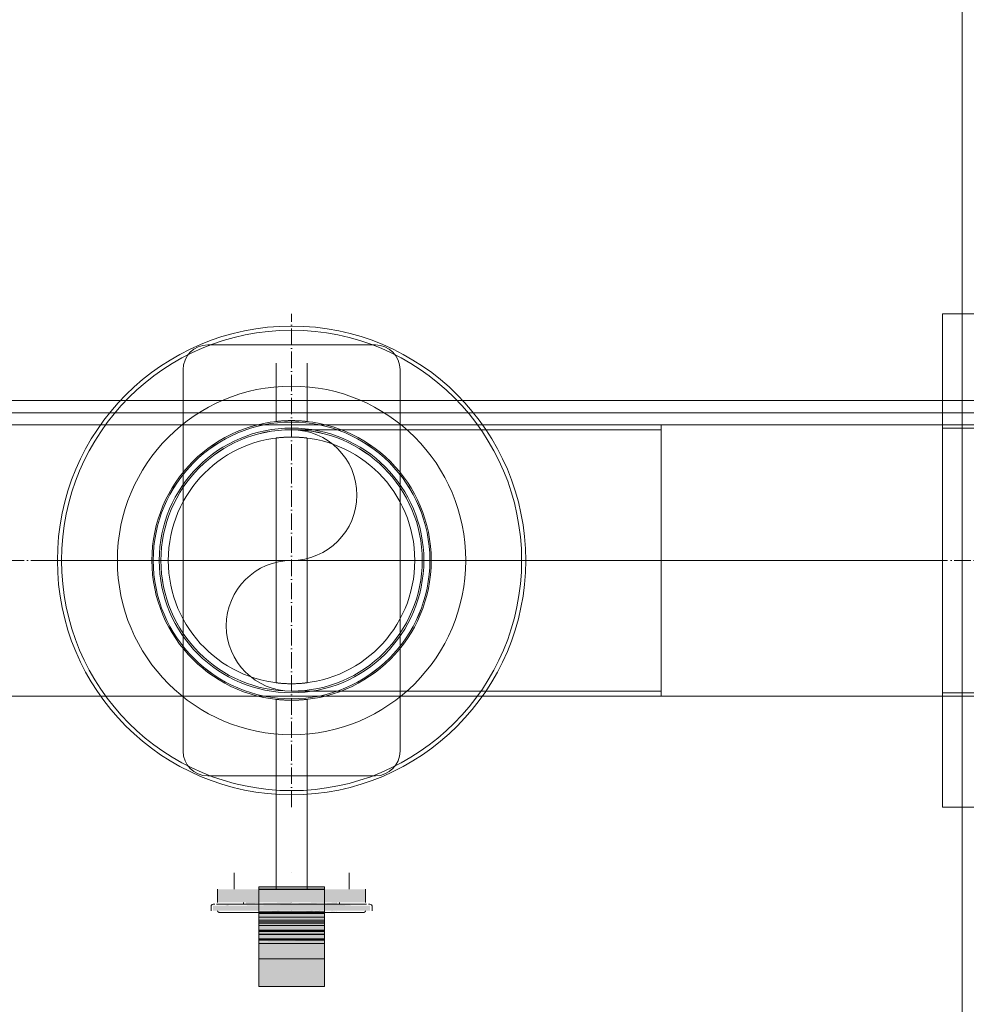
# Model space of a CAD drawing. Header units: metres. Extents: x -54598 to 1827199, y -329446 to -256744.
# Tile 65 of 256: x 14239 to 15392, y -267196 to -265998. Entities that reach past the tile are written whole.
import ezdxf

# ---------------------------------------------------------------- set-up
doc = ezdxf.new("R2010")
doc.units = ezdxf.units.M
doc.linetypes.add('ADSK_Осевая', pattern=[14, 10, -2, 0, -2])
for name, color, linetype, lineweight in [('M-EQPM', 7, 'Continuous', 20), ('P-PIPE', 7, 'Continuous', 20), ('P-PIPE-CNTR', 7, 'ADSK_Осевая', 20)]:
    doc.layers.add(name, color=color, linetype=linetype, lineweight=lineweight)

# ---------------------------------------------------------------- blocks, each defined once
blk = doc.blocks.new('Tecofi_VPI4448-02_Затвор дисковый поворотный с ручкой - Затвор дисковый поворотный_VPI 4448-02-V3-В_Этаж 01_Сводный')
at = {"layer": 'P-PIPE'}
for points in [[(-7697.08, 28258.76), (-7655.09, 28258.76), (-7655.09, 28266.76), (-7700.09, 28266.76), (-7700.09, 28258.76)], [(-7675.09, 28266.76), (-7635.09, 28266.76), (-7635.09, 28268.21), (-7675.09, 28268.21)], [(-7632.59, 28258.76), (-7610.09, 28258.76), (-7610.09, 28266.76), (-7655.09, 28266.76), (-7655.09, 28258.76), (-7641.11, 28258.76)], [(-7689.14, 28253.76), (-7655.09, 28253.76), (-7655.09, 28256.76), (-7702.86, 28256.76), (-7702.86, 28253.76), (-7691.8, 28253.76)], [(-7625.31, 28256.76), (-7618.7, 28257.13), (-7620.09, 28257.48), (-7639.12, 28257.76), (-7655.09, 28257.46), (-7655.09, 28256.76), (-7629.57, 28256.76)], [(-7625.31, 28253.76), (-7607.32, 28253.76), (-7607.32, 28256.76), (-7655.09, 28256.76), (-7655.09, 28253.76), (-7631.72, 28253.76)], [(-7675.09, 28248.02), (-7635.09, 28248.02), (-7635.09, 28253.01), (-7675.09, 28252.75), (-7675.09, 28249.27)], [(-7675.09, 28235.65), (-7635.09, 28235.65), (-7635.09, 28248.02), (-7675.09, 28248.02)], [(-7635.09, 28233.76), (-7635.09, 28235.65), (-7675.09, 28235.16), (-7675.09, 28233.76), (-7647.76, 28233.76)], [(-7675.09, 28207.76), (-7635.09, 28207.76), (-7635.09, 28233.76), (-7675.09, 28233.76)]]:
    blk.add_hatch(color=37, dxfattribs=at).paths.add_polyline_path(points)
h = blk.add_hatch(color=37, dxfattribs=at)
h.paths.add_polyline_path([(-7693.4, 28256.76), (-7693.61, 28257.41), (-7695.77, 28256.76), (-7693.61, 28256.76)])
h.paths.add_polyline_path([(-7689.14, 28256.76), (-7655.09, 28256.76), (-7655.09, 28257.46), (-7690.09, 28256.76)])
h = blk.add_hatch(color=37, dxfattribs=at)
h.paths.add_polyline_path([(-7682.68, 28257.76), (-7675.09, 28258.29), (-7675.09, 28258.76), (-7682.91, 28258.76), (-7682.91, 28257.76)])
h.paths.add_polyline_path([(-7656.5, 28257.76), (-7655.09, 28258.22), (-7655.09, 28258.76), (-7674.99, 28258.27), (-7674.45, 28257.76), (-7661.84, 28257.76)])
h = blk.add_hatch(color=37, dxfattribs=at)
h.paths.add_polyline_path([(-7627.51, 28257.76), (-7627.28, 28257.78), (-7627.51, 28258.76), (-7635.09, 28258.23), (-7634.81, 28257.76), (-7632.59, 28257.76)])
h.paths.add_polyline_path([(-7655.09, 28257.76), (-7635.2, 28258.25), (-7635.2, 28258.76), (-7655.09, 28258.22)])
h = blk.add_hatch(color=37, dxfattribs=at)
h.paths.add_polyline_path([(-7661.89, 28252.9), (-7662.13, 28253.27), (-7662.73, 28253.76), (-7668.98, 28253.33), (-7669.84, 28252.95), (-7663.04, 28252.95)])
h.paths.add_polyline_path([(-7670.29, 28252.94), (-7672.34, 28253.3), (-7671.15, 28252.95)])
h = blk.add_hatch(color=37, dxfattribs=at)
h.paths.add_polyline_path([(-7670.03, 28253.01), (-7670.37, 28253.32), (-7670.29, 28253.01)])
h.paths.add_polyline_path([(-7649.09, 28253.31), (-7642.26, 28253.35), (-7642.26, 28253.76), (-7647.76, 28253.34)])
h.paths.add_polyline_path([(-7649.72, 28253.01), (-7649.9, 28253.31), (-7649.9, 28253.01)])
h.paths.add_polyline_path([(-7655.09, 28253.01), (-7655.09, 28253.05), (-7657.73, 28253.01)])
h = blk.add_hatch(color=37, dxfattribs=at)
h.paths.add_polyline_path([(-7639.93, 28252.93), (-7637.41, 28253.76), (-7642.26, 28253.35), (-7644.35, 28253.04), (-7640.97, 28252.95)])
h.paths.add_polyline_path([(-7627.29, 28253.26), (-7630.53, 28253.76), (-7631.5, 28253.3)])
at = {"layer": 'P-PIPE', "color": 5}
for p, q in [((-7604.09, 28597.76), (-7706.09, 28597.76)), ((-7664.54, 28586.76), (-7664.54, 28551.23)), ((-7655.09, 28586.76), (-7655.09, 28586.76)), ((-7655.09, 28586.76), (-7655.09, 28586.76)), ((-7645.64, 28551.23), (-7645.64, 28586.76)), ((-7721.09, 28582.76), (-7721.09, 28350.76)), ((-7589.09, 28350.76), (-7589.09, 28582.76)), ((-7664.54, 28541.16), (-7664.54, 28392.35)), ((-7645.64, 28392.35), (-7645.64, 28541.16)), ((-7664.54, 28382.28), (-7664.54, 28266.76)), ((-7645.64, 28266.76), (-7645.64, 28382.28)), ((-7706.09, 28335.76), (-7604.09, 28335.76)), ((-7690.09, 28276.76), (-7690.09, 28266.76)), ((-7655.09, 28276.76), (-7655.09, 28276.76)), ((-7655.09, 28276.76), (-7655.09, 28276.76)), ((-7620.09, 28266.76), (-7620.09, 28276.76)), ((-7700.09, 28266.76), (-7700.09, 28258.76)), ((-7675.09, 28266.6), (-7675.09, 28268.21)), ((-7635.09, 28268.21), (-7675.09, 28268.21)), ((-7635.09, 28266.89), (-7675.09, 28266.89)), ((-7675.09, 28253.01), (-7675.09, 28266.76)), ((-7635.09, 28266.76), (-7675.09, 28266.76)), ((-7635.09, 28266.6), (-7675.09, 28266.6)), ((-7655.09, 28266.76), (-7655.09, 28266.76)), ((-7655.09, 28266.76), (-7655.09, 28266.76)), ((-7655.09, 28266.76), (-7655.09, 28266.76)), ((-7655.09, 28266.76), (-7655.09, 28266.76)), ((-7655.09, 28266.76), (-7655.09, 28266.76)), ((-7655.09, 28266.76), (-7655.09, 28266.76)), ((-7635.09, 28268.21), (-7635.09, 28266.6)), ((-7635.09, 28266.76), (-7635.09, 28253.01)), ((-7610.09, 28258.76), (-7610.09, 28266.76)), ((-7704.09, 28256.76), (-7704.09, 28253.76)), ((-7684.34, 28258.76), (-7684.34, 28257.76)), ((-7655.09, 28258.76), (-7655.09, 28258.76)), ((-7655.09, 28258.76), (-7655.09, 28258.76)), ((-7655.09, 28258.76), (-7655.09, 28258.76)), ((-7655.09, 28258.76), (-7655.09, 28258.76)), ((-7655.09, 28257.76), (-7655.09, 28257.76)), ((-7655.09, 28257.76), (-7655.09, 28257.76)), ((-7625.84, 28257.76), (-7625.84, 28258.76)), ((-7606.09, 28253.76), (-7606.09, 28256.76)), ((-7675.09, 28248.02), (-7675.09, 28253.01)), ((-7635.09, 28253.01), (-7675.09, 28253.01)), ((-7635.09, 28252.11), (-7675.09, 28252.11)), ((-7675.09, 28249.85), (-7675.09, 28252.09)), ((-7675.09, 28252.09), (-7675.09, 28251.28)), ((-7675.09, 28247.08), (-7675.09, 28249.85)), ((-7635.09, 28249.85), (-7675.09, 28249.85)), ((-7675.09, 28235.65), (-7675.09, 28248.02)), ((-7635.09, 28248.02), (-7675.09, 28248.02)), ((-7655.09, 28253.76), (-7655.09, 28253.76)), ((-7655.09, 28253.76), (-7655.09, 28253.76)), ((-7655.09, 28253.76), (-7655.09, 28253.76)), ((-7655.09, 28253.76), (-7655.09, 28253.76)), ((-7635.09, 28253.01), (-7635.09, 28248.02)), ((-7635.09, 28251.28), (-7635.09, 28252.09)), ((-7635.09, 28252.09), (-7635.09, 28249.85)), ((-7635.09, 28249.85), (-7635.09, 28247.08)), ((-7635.09, 28248.02), (-7635.09, 28235.65)), ((-7675.09, 28244.66), (-7675.09, 28247.08)), ((-7635.09, 28247.08), (-7675.09, 28247.08)), ((-7675.09, 28246.24), (-7635.09, 28246.24)), ((-7675.09, 28245.37), (-7675.09, 28244.21)), ((-7675.09, 28241.9), (-7675.09, 28244.66)), ((-7635.09, 28244.66), (-7675.09, 28244.66)), ((-7675.09, 28239.48), (-7675.09, 28241.9)), ((-7635.09, 28241.9), (-7675.09, 28241.9)), ((-7635.09, 28247.08), (-7635.09, 28244.66)), ((-7635.09, 28244.21), (-7635.09, 28245.37)), ((-7635.09, 28244.66), (-7635.09, 28241.9)), ((-7635.09, 28241.9), (-7635.09, 28239.48)), ((-7635.09, 28241.64), (-7675.09, 28241.64)), ((-7675.09, 28241.06), (-7635.09, 28241.06)), ((-7675.09, 28236.71), (-7675.09, 28239.48)), ((-7635.09, 28239.48), (-7675.09, 28239.48)), ((-7635.09, 28239.28), (-7675.09, 28239.28)), ((-7675.09, 28236.28), (-7675.09, 28236.71)), ((-7635.09, 28236.71), (-7675.09, 28236.71)), ((-7635.09, 28236.28), (-7675.09, 28236.28)), ((-7675.09, 28235.87), (-7635.09, 28235.87)), ((-7635.09, 28239.48), (-7635.09, 28236.71)), ((-7635.09, 28236.71), (-7635.09, 28236.28)), ((-7675.09, 28233.76), (-7675.09, 28235.65)), ((-7675.09, 28233.76), (-7635.09, 28233.76)), ((-7675.09, 28207.76), (-7675.09, 28233.76)), ((-7635.09, 28233.76), (-7675.09, 28233.76)), ((-7635.09, 28235.65), (-7635.09, 28233.76)), ((-7635.09, 28233.76), (-7635.09, 28207.76)), ((-7675.09, 28228.74), (-7675.09, 28227.5)), ((-7675.09, 28224.57), (-7675.09, 28222.76)), ((-7635.09, 28224.57), (-7675.09, 28224.57)), ((-7635.09, 28227.5), (-7635.09, 28228.74)), ((-7635.09, 28222.76), (-7635.09, 28224.57)), ((-7675.09, 28222.76), (-7675.09, 28221.76)), ((-7635.09, 28221.76), (-7635.09, 28222.76)), ((-7675.09, 28209.76), (-7675.09, 28207.76)), ((-7675.09, 28207.76), (-7635.09, 28207.76)), ((-7635.09, 28207.76), (-7635.09, 28209.76))]:
    blk.add_line(p, q, dxfattribs=at)
at = {"layer": 'P-PIPE', "color": 5, "flags": 128}
for points in [[(-7701.85, 28257.76), (-7702.74, 28257.67), (-7703.33, 28257.51), (-7703.68, 28257.34), (-7703.87, 28257.19), (-7703.97, 28257.08), (-7704.03, 28257), (-7704.09, 28256.76)], [(-7655.09, 28257.76), (-7675.37, 28257.76), (-7691.64, 28257.76), (-7700.67, 28257.76)], [(-7700.67, 28257.76), (-7691.64, 28257.76), (-7675.37, 28257.76), (-7655.09, 28257.76)], [(-7655.09, 28257.76), (-7634.81, 28257.76), (-7618.55, 28257.76), (-7609.52, 28257.76)], [(-7609.52, 28257.76), (-7618.55, 28257.76), (-7634.81, 28257.76), (-7655.09, 28257.76)], [(-7608.33, 28257.76), (-7607.45, 28257.67), (-7606.86, 28257.51), (-7606.51, 28257.34), (-7606.32, 28257.19), (-7606.21, 28257.08), (-7606.16, 28257), (-7606.09, 28256.76)], [(-7699.09, 28252.76), (-7699.13, 28252.76), (-7699.17, 28252.76), (-7699.21, 28252.76), (-7699.25, 28252.77), (-7699.29, 28252.78), (-7699.33, 28252.79), (-7699.37, 28252.8), (-7699.41, 28252.81), (-7699.45, 28252.82), (-7699.48, 28252.84), (-7699.52, 28252.85), (-7699.56, 28252.87), (-7699.59, 28252.89), (-7699.62, 28252.91), (-7699.66, 28252.93), (-7699.69, 28252.96), (-7699.72, 28252.98), (-7699.75, 28253.01), (-7699.78, 28253.03), (-7699.81, 28253.06), (-7699.84, 28253.09), (-7699.86, 28253.12), (-7699.89, 28253.15), (-7699.91, 28253.18), (-7699.93, 28253.22), (-7699.96, 28253.25), (-7699.98, 28253.29), (-7699.99, 28253.32), (-7700.01, 28253.36), (-7700.03, 28253.4), (-7700.04, 28253.43), (-7700.05, 28253.47), (-7700.06, 28253.51), (-7700.07, 28253.55), (-7700.08, 28253.59), (-7700.08, 28253.63), (-7700.09, 28253.67), (-7700.09, 28253.71), (-7700.09, 28253.75), (-7700.09, 28253.76)], [(-7655.09, 28252.76), (-7656.85, 28252.76), (-7658.61, 28252.76), (-7660.36, 28252.76), (-7662.1, 28252.76), (-7663.83, 28252.76), (-7665.55, 28252.76), (-7667.25, 28252.76), (-7668.93, 28252.76), (-7670.59, 28252.76), (-7672.23, 28252.76), (-7673.83, 28252.76), (-7675.41, 28252.76), (-7676.96, 28252.76), (-7678.47, 28252.76), (-7679.94, 28252.76), (-7681.37, 28252.76), (-7682.76, 28252.76), (-7684.11, 28252.76), (-7685.41, 28252.76), (-7686.66, 28252.76), (-7687.86, 28252.76), (-7689.01, 28252.76), (-7690.1, 28252.76), (-7691.14, 28252.76), (-7692.12, 28252.76), (-7693.04, 28252.76), (-7693.9, 28252.76), (-7694.7, 28252.76), (-7695.43, 28252.76), (-7696.1, 28252.76), (-7696.71, 28252.76), (-7697.25, 28252.76), (-7697.72, 28252.76), (-7698.12, 28252.76), (-7698.45, 28252.76), (-7698.72, 28252.76), (-7698.91, 28252.76), (-7699.04, 28252.76), (-7699.09, 28252.76), (-7699.09, 28252.76)], [(-7699.09, 28252.76), (-7699.06, 28252.76), (-7698.95, 28252.76), (-7698.78, 28252.76), (-7698.53, 28252.76), (-7698.22, 28252.76), (-7697.83, 28252.76), (-7697.38, 28252.76), (-7696.86, 28252.76), (-7696.27, 28252.76), (-7695.62, 28252.76), (-7694.9, 28252.76), (-7694.12, 28252.76), (-7693.28, 28252.76), (-7692.37, 28252.76), (-7691.41, 28252.76), (-7690.39, 28252.76), (-7689.31, 28252.76), (-7688.17, 28252.76), (-7686.99, 28252.76), (-7685.75, 28252.76), (-7684.46, 28252.76), (-7683.13, 28252.76), (-7681.75, 28252.76), (-7680.33, 28252.76), (-7678.87, 28252.76), (-7677.37, 28252.76), (-7675.83, 28252.76), (-7674.26, 28252.76), (-7672.66, 28252.76), (-7671.04, 28252.76), (-7669.38, 28252.76), (-7667.71, 28252.76), (-7666.01, 28252.76), (-7664.3, 28252.76), (-7662.57, 28252.76), (-7660.83, 28252.76), (-7659.08, 28252.76), (-7657.33, 28252.76), (-7655.57, 28252.76), (-7655.09, 28252.76)], [(-7655.09, 28252.76), (-7653.33, 28252.76), (-7651.58, 28252.76), (-7649.83, 28252.76), (-7648.08, 28252.76), (-7646.35, 28252.76), (-7644.63, 28252.76), (-7642.93, 28252.76), (-7641.25, 28252.76), (-7639.59, 28252.76), (-7637.96, 28252.76), (-7636.35, 28252.76), (-7634.78, 28252.76), (-7633.23, 28252.76), (-7631.72, 28252.76), (-7630.25, 28252.76), (-7628.82, 28252.76), (-7627.43, 28252.76), (-7626.08, 28252.76), (-7624.78, 28252.76), (-7623.53, 28252.76), (-7622.33, 28252.76), (-7621.18, 28252.76), (-7620.09, 28252.76), (-7619.05, 28252.76), (-7618.07, 28252.76), (-7617.15, 28252.76), (-7616.29, 28252.76), (-7615.49, 28252.76), (-7614.75, 28252.76), (-7614.08, 28252.76), (-7613.48, 28252.76), (-7612.94, 28252.76), (-7612.47, 28252.76), (-7612.07, 28252.76), (-7611.73, 28252.76), (-7611.47, 28252.76), (-7611.27, 28252.76), (-7611.15, 28252.76), (-7611.1, 28252.76), (-7611.09, 28252.76)], [(-7611.09, 28252.76), (-7611.13, 28252.76), (-7611.23, 28252.76), (-7611.41, 28252.76), (-7611.66, 28252.76), (-7611.97, 28252.76), (-7612.35, 28252.76), (-7612.81, 28252.76), (-7613.33, 28252.76), (-7613.91, 28252.76), (-7614.57, 28252.76), (-7615.28, 28252.76), (-7616.07, 28252.76), (-7616.91, 28252.76), (-7617.81, 28252.76), (-7618.78, 28252.76), (-7619.8, 28252.76), (-7620.88, 28252.76), (-7622.01, 28252.76), (-7623.2, 28252.76), (-7624.44, 28252.76), (-7625.72, 28252.76), (-7627.06, 28252.76), (-7628.44, 28252.76), (-7629.86, 28252.76), (-7631.32, 28252.76), (-7632.82, 28252.76), (-7634.35, 28252.76), (-7635.92, 28252.76), (-7637.52, 28252.76), (-7639.15, 28252.76), (-7640.8, 28252.76), (-7642.48, 28252.76), (-7644.17, 28252.76), (-7645.89, 28252.76), (-7647.61, 28252.76), (-7649.35, 28252.76), (-7651.1, 28252.76), (-7652.86, 28252.76), (-7654.62, 28252.76), (-7655.09, 28252.76)], [(-7610.09, 28253.76), (-7610.09, 28253.72), (-7610.1, 28253.68), (-7610.1, 28253.64), (-7610.11, 28253.6), (-7610.11, 28253.56), (-7610.12, 28253.52), (-7610.13, 28253.48), (-7610.14, 28253.44), (-7610.16, 28253.41), (-7610.17, 28253.37), (-7610.19, 28253.33), (-7610.21, 28253.3), (-7610.23, 28253.26), (-7610.25, 28253.23), (-7610.27, 28253.19), (-7610.29, 28253.16), (-7610.32, 28253.13), (-7610.34, 28253.1), (-7610.37, 28253.07), (-7610.4, 28253.04), (-7610.43, 28253.01), (-7610.46, 28252.99), (-7610.49, 28252.96), (-7610.52, 28252.94), (-7610.55, 28252.92), (-7610.59, 28252.9), (-7610.62, 28252.88), (-7610.66, 28252.86), (-7610.69, 28252.84), (-7610.73, 28252.83), (-7610.77, 28252.81), (-7610.81, 28252.8), (-7610.85, 28252.79), (-7610.88, 28252.78), (-7610.92, 28252.77), (-7610.96, 28252.77), (-7611, 28252.76), (-7611.04, 28252.76), (-7611.08, 28252.76), (-7611.09, 28252.76)]]:
    blk.add_lwpolyline(points, dxfattribs=at)
at = {"layer": 'P-PIPE', "color": 5}
for centre, radius, start, end in [((-7706.09, 28582.76), 15, 90, 180), ((-7604.09, 28582.76), 15, 0, 90), ((-7655.09, 28466.76), 85, 0, 180), ((-7655.09, 28466.76), 75, 0, 180), ((-7655.09, 28466.76), 85, 180, 0), ((-7655.09, 28466.76), 75, 180, 0), ((-7706.09, 28350.76), 15, 180, 270), ((-7604.09, 28350.76), 15, 270, 0)]:
    blk.add_arc(centre, radius, start, end, dxfattribs=at)
for points, knots in [([(-7655.09, 28551.76), (-7655.66, 28551.76), (-7656.78, 28551.75), (-7658.34, 28551.7), (-7659.84, 28551.63), (-7661.2, 28551.54), (-7662.36, 28551.45), (-7663.32, 28551.36), (-7664.01, 28551.29), (-7664.49, 28551.24), (-7664.58, 28551.23), (-7664.45, 28551.24), (-7664.17, 28551.27), (-7663.54, 28551.34), (-7662.38, 28551.45), (-7660.9, 28551.56), (-7658.5, 28551.71), (-7656.52, 28551.76), (-7655.09, 28551.76)], [0, 0, 0, 0, 0.055556, 0.111111, 0.166667, 0.222222, 0.277778, 0.333333, 0.388889, 0.444444, 0.513889, 0.548611, 0.583333, 0.652778, 0.722222, 0.791667, 0.861111, 1, 1, 1, 1]), ([(-7655.09, 28551.76), (-7653.95, 28551.76), (-7652.35, 28551.72), (-7650.35, 28551.63), (-7648.99, 28551.54), (-7647.82, 28551.45), (-7646.87, 28551.36), (-7646.17, 28551.29), (-7645.7, 28551.24), (-7645.61, 28551.23), (-7645.73, 28551.24), (-7646.02, 28551.27), (-7646.65, 28551.34), (-7647.8, 28551.45), (-7649.28, 28551.56), (-7651.69, 28551.71), (-7653.66, 28551.76), (-7655.09, 28551.76)], [0, 0, 0, 0, 0.111111, 0.166667, 0.222222, 0.277778, 0.333333, 0.388889, 0.444444, 0.513889, 0.548611, 0.583333, 0.652778, 0.722222, 0.791667, 0.861111, 1, 1, 1, 1]), ([(-7655.09, 28541.76), (-7656.24, 28541.76), (-7657.84, 28541.72), (-7659.84, 28541.61), (-7661.2, 28541.51), (-7662.36, 28541.41), (-7663.32, 28541.31), (-7664.01, 28541.23), (-7664.49, 28541.17), (-7664.58, 28541.16), (-7664.45, 28541.17), (-7664.17, 28541.21), (-7663.54, 28541.28), (-7662.38, 28541.41), (-7660.91, 28541.54), (-7658.5, 28541.7), (-7656.52, 28541.76), (-7655.09, 28541.76)], [0, 0, 0, 0, 0.111111, 0.166667, 0.222222, 0.277778, 0.333333, 0.388889, 0.444444, 0.513889, 0.548611, 0.583333, 0.652778, 0.722222, 0.791667, 0.861111, 1, 1, 1, 1]), ([(-7655.09, 28541.76), (-7654.52, 28541.76), (-7653.41, 28541.74), (-7651.85, 28541.69), (-7650.34, 28541.61), (-7648.98, 28541.51), (-7647.82, 28541.41), (-7646.87, 28541.31), (-7646.17, 28541.23), (-7645.7, 28541.17), (-7645.61, 28541.16), (-7645.74, 28541.17), (-7646.02, 28541.21), (-7646.65, 28541.28), (-7647.8, 28541.41), (-7649.28, 28541.54), (-7651.69, 28541.7), (-7653.66, 28541.76), (-7655.09, 28541.76)], [0, 0, 0, 0, 0.055556, 0.111111, 0.166667, 0.222222, 0.277778, 0.333333, 0.388889, 0.444444, 0.513889, 0.548611, 0.583333, 0.652778, 0.722222, 0.791667, 0.861111, 1, 1, 1, 1]), ([(-7655.09, 28391.76), (-7655.66, 28391.76), (-7656.78, 28391.77), (-7658.34, 28391.82), (-7659.84, 28391.9), (-7661.2, 28392), (-7662.36, 28392.11), (-7663.32, 28392.21), (-7664.01, 28392.29), (-7664.49, 28392.35), (-7664.58, 28392.36), (-7664.45, 28392.34), (-7664.17, 28392.31), (-7663.54, 28392.23), (-7662.38, 28392.11), (-7660.9, 28391.98), (-7658.5, 28391.82), (-7656.52, 28391.76), (-7655.09, 28391.76)], [0, 0, 0, 0, 0.055556, 0.111111, 0.166667, 0.222222, 0.277778, 0.333333, 0.388889, 0.444444, 0.513889, 0.548611, 0.583333, 0.652778, 0.722222, 0.791667, 0.861111, 1, 1, 1, 1]), ([(-7655.09, 28391.76), (-7653.95, 28391.76), (-7652.35, 28391.8), (-7650.35, 28391.9), (-7648.99, 28392), (-7647.82, 28392.11), (-7646.87, 28392.21), (-7646.18, 28392.29), (-7645.7, 28392.35), (-7645.61, 28392.36), (-7645.73, 28392.34), (-7646.02, 28392.31), (-7646.65, 28392.23), (-7647.8, 28392.11), (-7649.28, 28391.98), (-7651.69, 28391.82), (-7653.66, 28391.76), (-7655.09, 28391.76)], [0, 0, 0, 0, 0.111111, 0.166667, 0.222222, 0.277778, 0.333333, 0.388889, 0.444444, 0.513889, 0.548611, 0.583333, 0.652778, 0.722222, 0.791667, 0.861111, 1, 1, 1, 1]), ([(-7655.09, 28381.76), (-7656.24, 28381.76), (-7657.84, 28381.79), (-7659.84, 28381.89), (-7661.2, 28381.97), (-7662.36, 28382.07), (-7663.32, 28382.16), (-7664.01, 28382.23), (-7664.49, 28382.28), (-7664.58, 28382.29), (-7664.45, 28382.27), (-7664.17, 28382.24), (-7663.54, 28382.18), (-7662.38, 28382.07), (-7660.91, 28381.95), (-7658.5, 28381.81), (-7656.52, 28381.76), (-7655.09, 28381.76)], [0, 0, 0, 0, 0.111111, 0.166667, 0.222222, 0.277778, 0.333333, 0.388889, 0.444444, 0.513889, 0.548611, 0.583333, 0.652778, 0.722222, 0.791667, 0.861111, 1, 1, 1, 1]), ([(-7655.09, 28381.76), (-7654.52, 28381.76), (-7653.41, 28381.77), (-7651.85, 28381.81), (-7650.34, 28381.89), (-7648.98, 28381.97), (-7647.82, 28382.07), (-7646.87, 28382.16), (-7646.17, 28382.23), (-7645.7, 28382.28), (-7645.61, 28382.29), (-7645.74, 28382.27), (-7646.02, 28382.24), (-7646.65, 28382.18), (-7647.8, 28382.07), (-7649.28, 28381.95), (-7651.69, 28381.81), (-7653.66, 28381.76), (-7655.09, 28381.76)], [0, 0, 0, 0, 0.055556, 0.111111, 0.166667, 0.222222, 0.277778, 0.333333, 0.388889, 0.444444, 0.513889, 0.548611, 0.583333, 0.652778, 0.722222, 0.791667, 0.861111, 1, 1, 1, 1])]:
    blk.add_open_spline(points, degree=3, knots=knots, dxfattribs=at)
blk = doc.blocks.new('VM_Фланец_ГОСТ 332591 - VM_Фланец_ГОСТ 33259-2015-733568-В_Этаж 01_Сводный')
at = {"layer": 'P-PIPE'}
for radius, start, end in [(140, 0, 180), (80.5, 0, 180), (140, 180, 0), (80.5, 180, 0)]:
    blk.add_arc((-8855.09, 28466.76), radius, start, end, dxfattribs=at)
blk = doc.blocks.new('VM_Фланец_ГОСТ 332591 - VM_Фланец_ГОСТ 33259-2015-V2-В_Этаж 01_Сводный')
at = {"layer": 'P-PIPE'}
for radius, start, end in [(140, 0, 180), (80.5, 0, 180), (140, 180, 360), (80.5, 180, 0)]:
    blk.add_arc((-8855.09, 28466.76), radius, start, end, dxfattribs=at)
blk = doc.blocks.new('VM_Фланец_ГОСТ 332591 - VM_Фланец_ГОСТ 33259-2015-733618-В_Этаж 01_Сводный')
at = {"layer": 'P-PIPE'}
for p, q in [((30, 150), (0, 150)), ((0, 150), (0, -150)), ((0, -150), (0, 150)), ((30, 150), (30, -150)), ((30, -150), (30, 150)), ((30, 80.5), (0, 80.5)), ((0, 80.5), (0, -80.5)), ((0, -80.5), (0, 80.5)), ((30, -80.5), (30, 80.5)), ((30, 80.5), (30, -80.5)), ((0, -80.5), (30, -80.5)), ((0, -150), (30, -150))]:
    blk.add_line(p, q, dxfattribs=at)
blk = doc.blocks.new('ADSK_СтальСварка_Отвод_ГОСТ17375-2001 - Исполнение 2-733619-В_Этаж 01_Сводный')
at = {"layer": 'P-PIPE', "color": 5}
blk.add_line((-7430.09, 28466.76), (-7430.09, 28466.76), dxfattribs=at)
blk.add_line((-7430.09, 28466.76), (-7430.09, 28466.76), dxfattribs=at)
at = {"layer": 'P-PIPE', "color": 5, "flags": 128}
for points in [[(-7430.09, 28546.26), (-7439.09, 28546.26), (-7448.07, 28546.26), (-7457.03, 28546.26), (-7465.94, 28546.26), (-7474.79, 28546.26), (-7483.58, 28546.26), (-7492.27, 28546.26), (-7500.87, 28546.26), (-7509.36, 28546.26), (-7517.71, 28546.26), (-7525.93, 28546.26), (-7533.99, 28546.26), (-7541.89, 28546.26), (-7549.61, 28546.26), (-7557.14, 28546.26), (-7564.46, 28546.26), (-7571.57, 28546.26), (-7578.45, 28546.26), (-7585.1, 28546.26), (-7591.5, 28546.26), (-7597.64, 28546.26), (-7603.51, 28546.26), (-7609.1, 28546.26), (-7614.41, 28546.26), (-7619.42, 28546.26), (-7624.13, 28546.26), (-7628.53, 28546.26), (-7632.62, 28546.26), (-7636.37, 28546.26), (-7639.8, 28546.26), (-7642.89, 28546.26), (-7645.65, 28546.26), (-7648.05, 28546.26), (-7650.11, 28546.26), (-7651.82, 28546.26), (-7653.17, 28546.26), (-7654.17, 28546.26), (-7654.8, 28546.26), (-7655.08, 28546.26), (-7655.09, 28546.26)], [(-7655.09, 28387.26), (-7654.91, 28387.26), (-7654.37, 28387.26), (-7653.48, 28387.26), (-7652.22, 28387.26), (-7650.61, 28387.26), (-7648.64, 28387.26), (-7646.33, 28387.26), (-7643.67, 28387.26), (-7640.67, 28387.26), (-7637.33, 28387.26), (-7633.66, 28387.26), (-7629.67, 28387.26), (-7625.35, 28387.26), (-7620.73, 28387.26), (-7615.79, 28387.26), (-7610.56, 28387.26), (-7605.05, 28387.26), (-7599.25, 28387.26), (-7593.18, 28387.26), (-7586.85, 28387.26), (-7580.27, 28387.26), (-7573.45, 28387.26), (-7566.4, 28387.26), (-7559.14, 28387.26), (-7551.66, 28387.26), (-7543.99, 28387.26), (-7536.14, 28387.26), (-7528.12, 28387.26), (-7519.94, 28387.26), (-7511.62, 28387.26), (-7503.17, 28387.26), (-7494.6, 28387.26), (-7485.93, 28387.26), (-7477.17, 28387.26), (-7468.34, 28387.26), (-7459.44, 28387.26), (-7450.49, 28387.26), (-7441.52, 28387.26), (-7432.52, 28387.26), (-7430.09, 28387.26)]]:
    blk.add_lwpolyline(points, dxfattribs=at)
at = {"layer": 'P-PIPE', "color": 5}
for start, end in [(0, 180), (180, 0)]:
    blk.add_arc((-7655.09, 28466.76), 79.5, start, end, dxfattribs=at)
at = {"layer": 'P-PIPE-CNTR', "color": 5}
blk.add_line((-7655.09, 28466.76), (-7430.09, 28466.76), dxfattribs=at)
blk = doc.blocks.new('fdsafdsf')
at = {"layer": 'M-EQPM'}
for p, q in [((215735.57, 39956.89), (215735.57, 41427.89)), ((213239.57, 40790.09), (215735.57, 40790.09)), ((214487.07, 40790.09), (215748.07, 40790.09)), ((215748.07, 40790.09), (214487.07, 40790.09)), ((215735.57, 40790.09), (215735.57, 40782.7)), ((215735.57, 40782.7), (213239.57, 40782.7)), ((215748.07, 40782.7), (214487.07, 40782.7)), ((215748.07, 40782.7), (214487.07, 40782.7))]:
    blk.add_line(p, q, dxfattribs=at)
for radius, start, end in [(142.5, 0, 180), (106, 0, 180), (106, 0, 180), (84.16, 0, 180), (84.15, 0, 180), (142.5, 180, 0), (106, 180, 0), (106, 180, 0), (84.16, 180, 0), (84.15, 180, 0)]:
    blk.add_arc((215327.57, 40692.89), radius, start, end, dxfattribs=at)
at = {"layer": 'P-PIPE', "color": 1}
for p, q in [((217047.5, 40775.39), (214352.57, 40775.39)), ((214352.57, 40610.39), (217047.5, 40610.39))]:
    blk.add_line(p, q, dxfattribs=at)
at = {"layer": 'P-PIPE', "color": 5}
for p, q in [((215552.57, 40610.39), (215552.57, 40775.39)), ((215723.58, 40610.39), (215723.58, 40775.39))]:
    blk.add_line(p, q, dxfattribs=at)
for centre, radius, start, end in [((215327.57, 40692.89), 79.5, 0, 180), ((215327.57, 40692.89), 79.5, 0, 180), ((215327.57, 40732.64), 39.75, 270, 90), ((215327.57, 40732.64), 39.75, 270, 90), ((215327.57, 40692.89), 79.5, 180, 0), ((215327.57, 40692.89), 79.5, 180, 0), ((215327.57, 40653.14), 39.75, 90, 270), ((215327.57, 40653.14), 39.75, 90, 270)]:
    blk.add_arc(centre, radius, start, end, dxfattribs=at)
at = {"layer": 'P-PIPE-CNTR', "color": 5}
for p, q in [((215327.57, 40542.89), (215327.57, 40842.89)), ((215327.57, 40542.89), (215327.57, 40842.89)), ((215177.57, 40692.89), (215477.57, 40692.89)), ((215177.57, 40692.89), (215477.57, 40692.89)), ((215327.57, 40692.89), (215552.57, 40692.89)), ((215552.57, 40692.89), (215723.58, 40692.89)), ((215552.57, 40692.89), (215723.58, 40692.89))]:
    blk.add_line(p, q, dxfattribs=at)
at = {"layer": 'P-PIPE-CNTR', "color": 1}
blk.add_line((217047.5, 40692.89), (214352.57, 40692.89), dxfattribs=at)
blk.add_line((217047.5, 40692.89), (214352.57, 40692.89), dxfattribs=at)
at = {"layer": 'P-PIPE'}
for name, p in [('VM_Фланец_ГОСТ 332591 - VM_Фланец_ГОСТ 33259-2015-733618-В_Этаж 01_Сводный', (215723.58, 40692.89)), ('VM_Фланец_ГОСТ 332591 - VM_Фланец_ГОСТ 33259-2015-733568-В_Этаж 01_Сводный', (224182.66, 12226.14)), ('VM_Фланец_ГОСТ 332591 - VM_Фланец_ГОСТ 33259-2015-V2-В_Этаж 01_Сводный', (224182.66, 12226.14))]:
    blk.add_blockref(name, p, dxfattribs=at)
at = {"layer": 'P-PIPE', "color": 5}
for name in ['Tecofi_VPI4448-02_Затвор дисковый поворотный с ручкой - Затвор дисковый поворотный_VPI 4448-02-V3-В_Этаж 01_Сводный', 'ADSK_СтальСварка_Отвод_ГОСТ17375-2001 - Исполнение 2-733619-В_Этаж 01_Сводный']:
    blk.add_blockref(name, (222982.66, 12226.14), dxfattribs=at)

msp = doc.modelspace()

# ---------------------------------------------------------------- block references
at = {"color": 5, "lineweight": 30, "xscale": 2, "yscale": 2, "zscale": 2}
msp.add_blockref('fdsafdsf', (-416084.8, -348041.5), dxfattribs=at)

doc.saveas('drawing.dxf')
